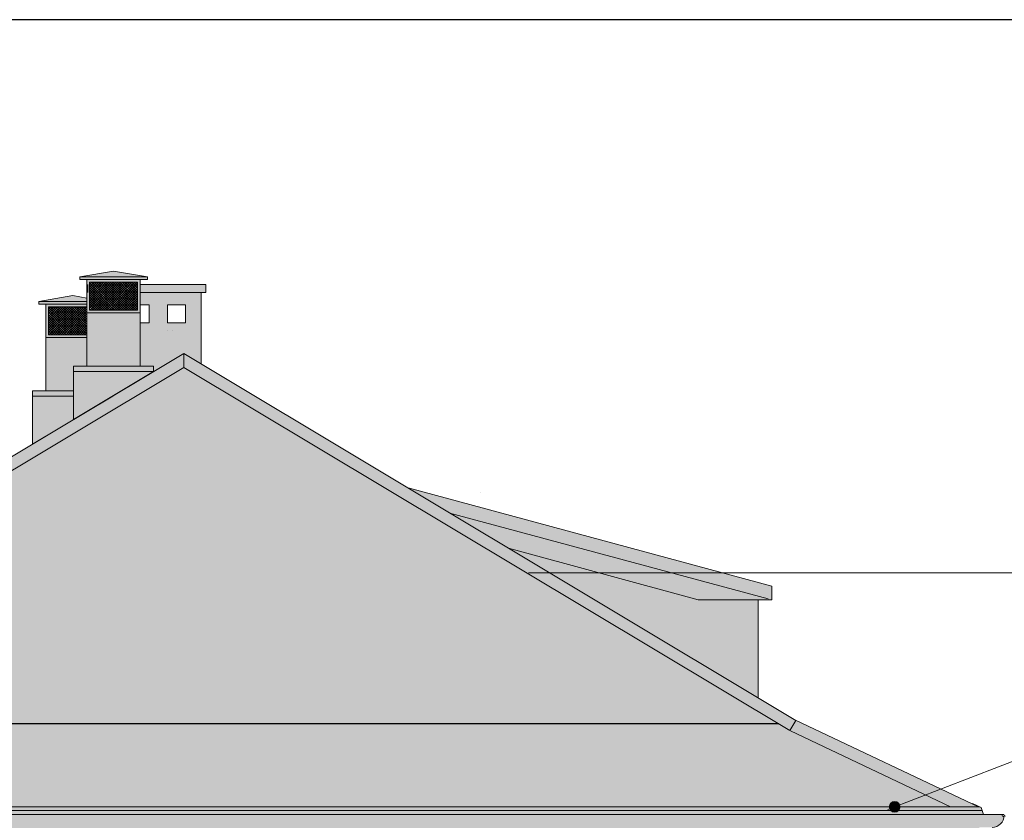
# Model space of a CAD drawing. Header units: millimetres. Extents: x -740 to 33545, y 5178 to 22494.
# Tile 44 of 250: x 4650 to 5388, y 10459 to 11059. Entities that reach past the tile are written whole.
import ezdxf

# ---------------------------------------------------------------- set-up
doc = ezdxf.new("R2010")
doc.units = ezdxf.units.MM
doc.header["$MEASUREMENT"] = 0
doc.layers.add('a3', color=252, linetype='Continuous', lineweight=30, plot=False)
for name, color, linetype, lineweight in [('A_l.widokowa', 252, 'Continuous', 18), ('A_linie widokowe', 252, 'Continuous', 18), ('l.widokowa', 252, 'Continuous', 15), ('l.wypeĹ‚nien', 252, 'Continuous', 5), ('wymiarowanie', 252, 'Continuous', 9)]:
    doc.layers.add(name, color=color, linetype=linetype, lineweight=lineweight)

# ---------------------------------------------------------------- blocks, each defined once
blk = doc.blocks.new('kominek')
at = {"layer": 'l.wypeĹ‚nien'}
h = blk.add_hatch(dxfattribs=at)
h.set_pattern_fill('ANSI37', color=256, scale=10, style=0)
h.set_pattern_definition([(45, (0, 10), (-0.88388348, 0.88388348), []), (135, (0, 10), (-0.88388348, -0.88388348), [])])
h.paths.add_polyline_path([(4702.4, 10862.64), (4738.4, 10862.64), (4738.4, 10841.64), (4702.4, 10841.64)])
at = {"layer": 'A_l.widokowa', "color": 7}
for p, q in [((4695.06, 10866.64), (4720.4, 10870.9)), ((4745.74, 10866.64), (4720.4, 10870.9)), ((4695.06, 10866.64), (4720.4, 10866.64)), ((4745.74, 10866.64), (4720.4, 10866.64))]:
    blk.add_line(p, q, dxfattribs=at)
for points in [[(4700.4, 10864.64), (4695.06, 10864.64), (4695.06, 10866.64)], [(4740.4, 10864.64), (4745.74, 10864.64), (4745.74, 10866.64)]]:
    blk.add_lwpolyline(points, dxfattribs=at)
for points in [[(4700.4, 10864.64), (4740.4, 10864.64), (4740.4, 10839.64), (4700.4, 10839.64)], [(4702.4, 10862.64), (4738.4, 10862.64), (4738.4, 10841.64), (4702.4, 10841.64)]]:
    blk.add_lwpolyline(points, close=True, dxfattribs=at)
at = {"layer": 'A_l.widokowa'}
blk.add_lwpolyline([(4700.4, 10839.64), (4740.4, 10839.64), (4740.4, 10799.64), (4700.4, 10799.64)], close=True, dxfattribs=at)

msp = doc.modelspace()

# ---------------------------------------------------------------- hatches: boundary and pattern name
at = {"layer": 'l.wypeĹ‚nien'}
h = msp.add_hatch(color=256, dxfattribs=at)
h.paths.add_polyline_path([(4700.4, 10799.64), (4740.4, 10799.64), (4740.4, 10809.14), (4740.4, 10839.64), (4700.4, 10839.64), (4700.4, 10809.14)])
h.paths.add_polyline_path([(4700.4, 10839.64), (4740.4, 10839.64), (4740.4, 10864.64), (4700.4, 10864.64)])
h.paths.add_polyline_path([(4702.4, 10862.64), (4702.4, 10841.64), (4738.4, 10841.64), (4738.4, 10862.64)], flags=16)
h.paths.add_polyline_path([(4695.06, 10866.64), (4720.4, 10870.9), (4745.74, 10866.64), (4720.4, 10866.64)])
h.paths.add_polyline_path([(4695.06, 10866.64), (4720.4, 10866.64), (4745.74, 10866.64), (4745.74, 10864.64), (4740.4, 10864.64), (4700.4, 10864.64), (4695.06, 10864.64)])
h = msp.add_hatch(color=256, dxfattribs=at)
h.paths.add_polyline_path([(4750.4, 10795.63), (4750.4, 10799.64), (4740.4, 10799.64), (4740.4, 10832.13), (4747.09, 10832.13), (4747.09, 10845.69), (4740.4, 10845.69), (4740.4, 10854.95), (4785.95, 10854.95), (4785.95, 10801.34), (4772.94, 10809.14)])
h.paths.add_polyline_path([(4760.65, 10845.69), (4760.65, 10832.13), (4774.21, 10832.13), (4774.21, 10845.69)], flags=16)
h.paths.add_polyline_path([(4750.4, 10795.63), (4690.4, 10795.63), (4690.4, 10781.24), (4690.4, 10777.24), (4690.4, 10759.66)])
h.paths.add_polyline_path([(4690.4, 10759.66), (4690.4, 10777.24), (4659.72, 10777.24), (4659.72, 10741.27)])
h.paths.add_polyline_path([(4740.4, 10854.95), (4785.95, 10854.95), (4789.43, 10854.95), (4789.43, 10860.9), (4740.4, 10860.9)])
h.paths.add_polyline_path([(4690.4, 10795.63), (4690.4, 10799.64), (4700.4, 10799.64), (4740.4, 10799.64), (4750.4, 10799.64), (4750.4, 10795.63)])
h.paths.add_polyline_path([(4659.72, 10777.24), (4659.72, 10781.24), (4669.72, 10781.24), (4690.4, 10781.24), (4690.4, 10777.24)])
h = msp.add_hatch(color=256, dxfattribs=at)
h.paths.add_polyline_path([(4669.72, 10781.24), (4709.72, 10781.24), (4709.72, 10790.75), (4709.72, 10821.24), (4669.72, 10821.24), (4669.72, 10790.75)])
h.paths.add_polyline_path([(4669.72, 10821.24), (4709.72, 10821.24), (4709.72, 10846.24), (4669.72, 10846.24)])
h.paths.add_polyline_path([(4671.72, 10844.24), (4671.72, 10823.24), (4707.72, 10823.24), (4707.72, 10844.24)], flags=16)
h.paths.add_polyline_path([(4664.38, 10848.24), (4689.72, 10852.51), (4715.06, 10848.24), (4689.72, 10848.24)])
h.paths.add_polyline_path([(4664.38, 10848.24), (4689.72, 10848.24), (4715.06, 10848.24), (4715.06, 10846.24), (4709.72, 10846.24), (4669.72, 10846.24), (4664.38, 10846.24)])
h = msp.add_hatch(dxfattribs=at)
h.set_pattern_fill('ANSI37', color=256, scale=10, style=0)
h.set_pattern_definition([(45, (-30.6798, -8.3923), (-0.88388348, 0.88388348), []), (135, (-30.6798, -8.3923), (-0.88388348, -0.88388348), [])])
h.paths.add_polyline_path([(4700.4, 10839.64), (4700.4, 10823.24), (4671.72, 10823.24), (4671.72, 10844.24), (4700.4, 10844.24)])
msp.add_hatch(color=256, dxfattribs=at).paths.add_polyline_path([(3666.98, 10445.75), (3653.98, 10445.75), (3653.98, 10453.93), (3644.5, 10453.93, -0.414214), (3635.5, 10462.93), (3636.38, 10463.67), (3650.89, 10463.67), (3652.72, 10468.87), (3653.64, 10469.3), (3654.61, 10469.3), (3791.4, 10534.13), (4077.98, 10705.93), (4600.77, 10705.93), (4772.94, 10809.14), (4941, 10708.39), (5213.48, 10634.84), (5213.48, 10624.58), (5158.41, 10624.58), (5016.35, 10663.22), (5231.35, 10534.33), (5368.47, 10469.3), (5369.45, 10469.3), (5370.36, 10468.87), (5372.19, 10463.67), (5386.84, 10463.68, -0.499226), (5378.59, 10453.93), (5369.35, 10453.93), (5369.1, 10453.93), (5369.1, 10445.75)])
h = msp.add_hatch(dxfattribs=at)
h.set_pattern_fill('SPANTILE', color=256, scale=17, style=0)
h.set_pattern_definition([(274.9697, (15.64, 17), (-16.99985222, 204.000017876), [15.699024, -376.776457]), (180, (17, 1.36), (-17, -17), [1.36, -15.64]), (0, (0, 0), (17, 17), [4.76, -12.24]), (90, (4.76, 0), (-17, 17), [1.7, -15.3]), (270, (15.64, 1.7), (17, -17), [1.7, -15.3]), (0, (15.64, 0), (17, 17), [1.36, -15.64]), (0, (0, 1.36), (17, 17), [3.4, -13.6]), (85.0303, (3.4, 1.36), (16.99985222, 204.000017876), [15.699024, -376.776457]), (52.6961, (3.4, 2.21), (-220.999760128, -289.00018261), [4.488136, -444.32475]), (18.4349, (6.12, 5.78), (34.0000074, 16.9999729), [4.300694, -49.458015]), (341.5651, (10.2, 7.14), (-34.0000074, 16.9999729), [4.300694, -49.458015]), (307.3039, (14.28, 5.78), (220.999760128, -289.00018261), [4.488136, -444.32475]), (20.2249, (6.97, 4.59), (-186.999953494, -68.000141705), [3.442245, -340.781524]), (339.7751, (10.2, 5.78), (186.999953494, -68.000141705), [3.442245, -340.781524]), (307.4054, (13.43, 4.59), (170.000169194, -220.999871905), [3.638153, -360.177725]), (52.5946, (4.76, 1.7), (-170.000169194, -220.999871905), [3.638153, -360.177725])])
h.paths.add_polyline_path([(4009.32, 10654.28), (4080.47, 10696.93), (4603.26, 10696.93), (4772.94, 10798.65), (5218.72, 10531.41), (4009.32, 10531.41)])
h.paths.add_polyline_path([(4009.32, 10469.3), (4009.32, 10531.41), (5218.72, 10531.41), (5227.05, 10526.41), (5328.67, 10478.21), (5305.64, 10469.3)])
h.paths.add_polyline_path([(4009.32, 10531.41), (4009.32, 10654.28), (3804.37, 10531.41)])
h.paths.add_polyline_path([(3675.61, 10469.3), (3796.03, 10526.41), (3804.37, 10531.41), (4009.32, 10531.41), (4009.32, 10469.3)])
h = msp.add_hatch(color=256, dxfattribs=at)
h.paths.add_polyline_path([(5047.26, 10644.69), (5084.49, 10644.69), (5158.41, 10624.58), (5203.23, 10624.58), (5203.23, 10551.19)])
h.paths.add_polyline_path([(5047.26, 10644.69), (5084.49, 10644.69), (5016.35, 10663.22)])
at = {"layer": 'wymiarowanie', "ltscale": 0.3}
msp.add_hatch(color=256, dxfattribs=at).paths.add_polyline_path([(5301.6, 10469.3, -1), (5309.68, 10469.3, -1)])

# ---------------------------------------------------------------- linework, layer by layer
at = {"layer": 'a3'}
for points in [[(3460.21, 11059.38), (3460.21, 9574.38), (5560.21, 9574.38), (5560.21, 11059.38), (3460.21, 11059.38)], [(4009.32, 11059.38), (4009.32, 9574.38), (6109.32, 9574.38), (6109.32, 11059.38), (4009.32, 11059.38)]]:
    msp.add_lwpolyline(points, dxfattribs=at)
at = {"layer": 'A_l.widokowa'}
for p, q in [((4664.38, 10848.24), (4689.72, 10852.51)), ((4700.4, 10850.71), (4689.72, 10852.51)), ((4664.38, 10848.24), (4689.72, 10848.24)), ((4700.4, 10848.24), (4689.72, 10848.24))]:
    msp.add_line(p, q, dxfattribs=at)
at = {"layer": 'A_l.widokowa', "linetype": 'Continuous'}
for points in [[(4701.15, 10860.9), (4701.15, 10854.95), (4701.15, 10854.95)], [(4789.43, 10860.9), (4740.4, 10860.9)], [(4789.43, 10860.9), (4789.43, 10854.95), (4789.43, 10854.95)], [(4789.43, 10854.95), (4740.4, 10854.95)], [(4740.4, 10854.95), (4789.43, 10854.95)], [(4785.95, 10854.95), (4785.95, 10801.34)], [(4747.09, 10845.69), (4740.4, 10845.69)], [(4740.4, 10845.69), (4747.09, 10845.69), (4747.09, 10845.69)], [(4747.09, 10832.13), (4747.09, 10845.69), (4747.09, 10845.69)], [(4774.21, 10845.69), (4760.65, 10845.69), (4760.65, 10845.69)], [(4760.65, 10845.69), (4760.65, 10832.13), (4760.65, 10832.13)], [(4760.65, 10845.69), (4774.21, 10845.69), (4774.21, 10845.69)], [(4774.21, 10832.13), (4774.21, 10845.69), (4774.21, 10845.69)], [(4740.4, 10832.13), (4747.09, 10832.13), (4747.09, 10832.13)], [(4747.09, 10832.13), (4740.4, 10832.13)], [(4760.65, 10832.13), (4774.21, 10832.13), (4774.21, 10832.13)], [(4774.21, 10832.13), (4760.65, 10832.13), (4760.65, 10832.13)], [(5213.48, 10634.84), (4941, 10708.39)], [(5210.88, 10625.18), (4972.43, 10689.55)], [(5016.35, 10663.22), (5158.41, 10624.58), (5158.41, 10624.58)], [(5213.48, 10624.58), (5213.48, 10634.84), (5213.48, 10634.84)], [(5158.41, 10624.58), (5203.23, 10624.58), (5203.23, 10624.58)], [(5158.41, 10624.58), (5213.48, 10624.58), (5213.48, 10624.58)], [(5203.23, 10624.58), (5203.23, 10551.19)]]:
    msp.add_lwpolyline(points, dxfattribs=at)
at = {"layer": 'A_l.widokowa'}
for points in [[(4669.72, 10846.24), (4664.38, 10846.24), (4664.38, 10848.24)], [(4700.4, 10821.24), (4669.72, 10821.24), (4669.72, 10846.24), (4700.4, 10846.24)], [(4700.4, 10823.24), (4671.72, 10823.24), (4671.72, 10844.24), (4700.4, 10844.24)], [(4690.4, 10781.24), (4669.72, 10781.24), (4669.72, 10821.24), (4700.4, 10821.24)]]:
    msp.add_lwpolyline(points, dxfattribs=at)
at = {"layer": 'A_l.widokowa', "linetype": 'Continuous'}
for points in [[(4760.65, 10826.18), (4760.65, 10826.18)], [(4764.65, 10826.18), (4764.65, 10826.18)]]:
    msp.add_lwpolyline(points, close=True, dxfattribs=at)
at = {"layer": 'A_linie widokowe'}
for p, q in [((4659.72, 10781.24), (4690.4, 10781.24)), ((4659.72, 10777.24), (4659.72, 10781.24)), ((4690.4, 10777.24), (4659.72, 10777.24)), ((4659.72, 10741.27), (4719.72, 10777.24)), ((4690.4, 10777.24), (4659.72, 10777.24)), ((4659.72, 10777.24), (4659.72, 10741.27))]:
    msp.add_line(p, q, dxfattribs=at)
for points in [[(4690.4, 10799.64), (4750.4, 10799.64), (4750.4, 10795.63), (4690.4, 10795.63)], [(4690.4, 10759.66), (4750.4, 10795.63), (4750.4, 10795.63), (4690.4, 10795.63)]]:
    msp.add_lwpolyline(points, close=True, dxfattribs=at)
at = {"layer": 'A_linie widokowe', "linetype": 'Continuous', "lineweight": -2}
msp.add_lwpolyline([(5218.72, 10531.41), (3804.37, 10531.41)], dxfattribs=at)
at = {"layer": 'l.widokowa'}
for p, q in [((5227.05, 10526.41), (5231.68, 10534.13)), ((5227.05, 10526.41), (5231.68, 10534.13)), ((5387.59, 10462.93), (5388.78, 10462.24))]:
    msp.add_line(p, q, dxfattribs=at)
at = {"layer": 'l.widokowa', "ltscale": 0.3}
for p, q in [((5368.47, 10469.3), (5231.35, 10534.33)), ((5347.47, 10469.3), (5227.49, 10526.2)), ((5347.47, 10469.3), (5227.49, 10526.2))]:
    msp.add_line(p, q, dxfattribs=at)
for points in [[(4600.77, 10705.93), (4772.94, 10809.14)], [(5231.68, 10534.13), (4772.94, 10809.14)], [(4603.26, 10696.93), (4772.94, 10798.65)], [(5227.05, 10526.41), (4772.94, 10798.65)]]:
    msp.add_lwpolyline(points, dxfattribs=at)
at = {"layer": 'l.widokowa'}
for points in [[(3653.64, 10469.3), (5368.47, 10469.3)], [(3653.64, 10469.3), (5369.45, 10469.3)], [(5363.83, 10471.91), (5370.36, 10468.87), (5372.19, 10463.67)], [(3636.38, 10463.67), (5196.06, 10463.67)], [(3651.89, 10466.49), (5196.06, 10466.49)], [(5371.2, 10466.49), (3830.04, 10466.49)], [(5386.71, 10463.67), (3830.04, 10463.67)]]:
    msp.add_lwpolyline(points, dxfattribs=at)
msp.add_circle((5386.84, 10462.93), 0.75, dxfattribs=at)
msp.add_arc((5378.59, 10462.93), 9, 270, 0, dxfattribs=at)
at = {"layer": 'l.wypeĹ‚nien'}
for p, q in [((4700.4, 10799.64), (4690.4, 10799.64)), ((4740.4, 10799.64), (4750.4, 10799.64))]:
    msp.add_line(p, q, dxfattribs=at)
msp.add_lwpolyline([(4700.4, 10799.64), (4690.4, 10799.64), (4690.4, 10799.64), (4700.4, 10799.64)], close=True, dxfattribs=at)
at = {"layer": 'wymiarowanie'}
for p, q in [((4772.94, 10809.14), (4772.94, 10798.65)), ((4995.46, 10705.12), (4995.46, 10705.12)), ((5031.29, 10644.69), (6042.39, 10644.69)), ((5300.61, 10467.35), (5524.48, 10554.03))]:
    msp.add_line(p, q, dxfattribs=at)
at = {"layer": 'wymiarowanie', "ltscale": 0.3}
msp.add_circle((5305.64, 10469.3), 4.04, dxfattribs=at)

# ---------------------------------------------------------------- block references
at = {"layer": 'l.wypeĹ‚nien'}
msp.add_blockref('kominek', (0, 0), dxfattribs=at)

# ---------------------------------------------------------------- texts
at = {"layer": 'wymiarowanie', "char_height": 12, "width": 621.5287, "attachment_point": 1}
for s, insert in [('\\pi621.52874;{\\fCentury Gothic|b0|i0|c238|p34;}\\P{\\fCentury Gothic|b0|i0|c238|p34;Daszek szklany systemowy o wym. 200 x 120 cm wykonany ze szkła }{\\fCentury Gothic|b0|i0|c238|p34;bezpiecznego 6.6.3 ESG/VSG}\\P{\\fCentury Gothic|b0|i0|c238|p34;mocowany na wspornikach w konstrukcji stalowej }\\P{\\fCentury Gothic|b0|i0|c238|p34;ocynkowancy i malowanych proszkowo w kolorze RAL 7016}', (2065.54, 10895.53)), ('\\pi202.60874;{\\fCentury Gothic|b0|i0|c238|p34;Pokrycie dachowe projektowana blachodachówka}\\P\\pi470.78474;{\\fCentury Gothic|b0|i0|c238|p34;w kolorze RAL 7016}', (-677.36, 10681.93)), ('\\pi202.60874;{\\fCentury Gothic|b0|i0|c238|p34;Pokrycie dachowe projektowana blachodachówka}\\P\\pi470.78474;{\\fCentury Gothic|b0|i0|c238|p34;w kolorze RAL 7016}', (2585.56, 10681.93)), ('\\pi279.30074;{\\fCentury Gothic|b0|i0|c238|p34;Obróbki blacharskie, parapety zewnętrzne}\\P\\pi223.76474;{\\fCentury Gothic|b0|i0|c238|p34; z blachy stalowej powlekanej w kolorze RAL 7016}', (2585.56, 10591.27)), ('\\pi75.04874;{\\fCentury Gothic|b0|i0|c238|p34;Gzyms okapowy: warstwa tynkarska - wyprawa dekoracyjna z tynku }\\pi74.52074;{\\fCentury Gothic|b0|i0|c238|p34;silikonowego o strukturze baranka o uziarnieniu 1,5 lub 2mm; kolor wg }\\pi75.55274;{\\fCentury Gothic|b0|i0|c238|p34;NCS:S4000-N}\\P\\pi304.86074;{\\fCentury Gothic|b0|i0|c238|p34;grubość styropianu 20 cm+5 cm + 5 cm}\\P\\pi621.52874;{\\fCentury Gothic|b0|i0|c238|p34; }', (2585.56, 10504.14))]:
    msp.add_mtext(s, dxfattribs=dict(at, insert=insert))

doc.saveas('drawing.dxf')
